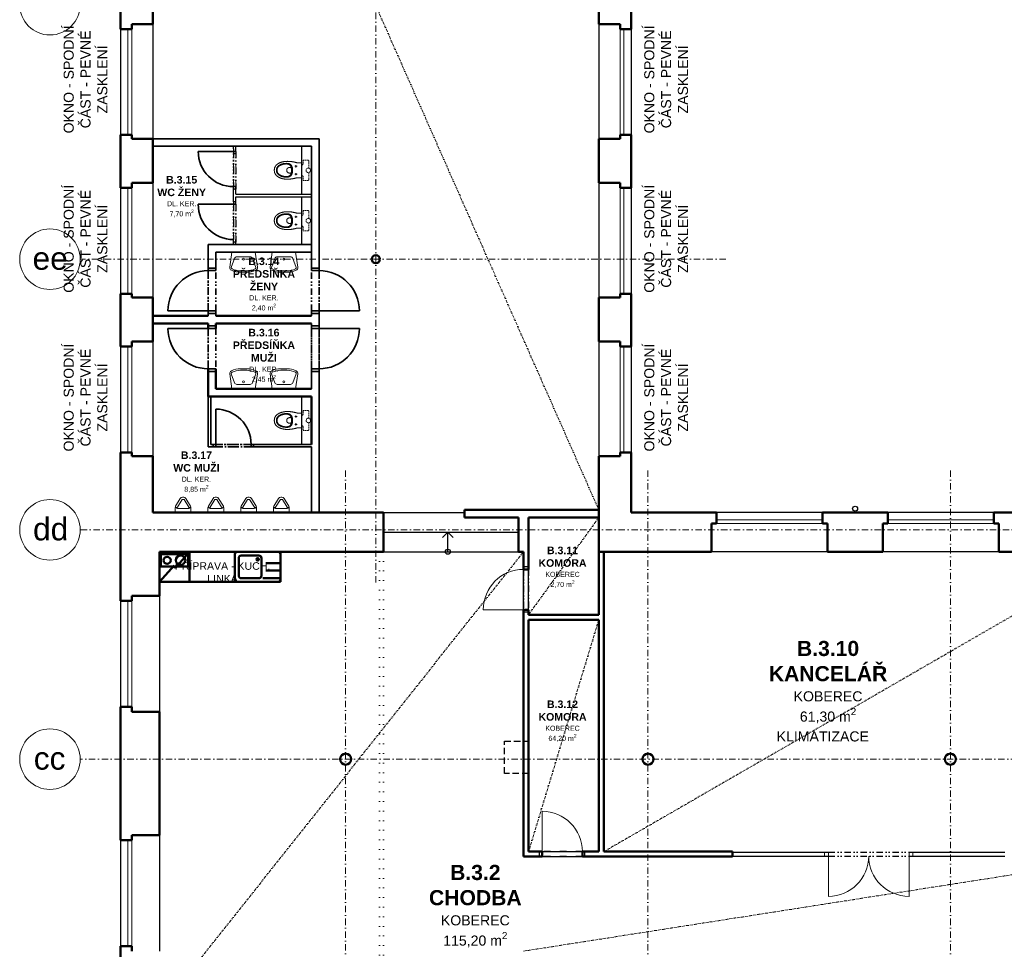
# Model space of a CAD drawing. Header units: millimetres. Extents: x 887082 to 1346431, y -219716 to -98064.
# Tile 26 of 37: x 1141862 to 1161399, y -169835 to -151388. Entities that reach past the tile are written whole.
import ezdxf

# ---------------------------------------------------------------- set-up
doc = ezdxf.new("R2010")
doc.units = ezdxf.units.MM
doc.header["$LTSCALE"] = 10
for name, pattern in [('DASHDOT', [25.4, 12.7, -6.35, 0, -6.35]), ('DASHED', [19.05, 12.7, -6.35]), ('DIVIDE', [31.75, 12.7, -6.35, 0, -6.35, 0, -6.35]), ('DIVIDE2', [15.875, 6.35, -3.175, 0, -3.175, 0, -3.175]), ('DOT', [6.35, 0, -6.35])]:
    doc.linetypes.add(name, pattern=pattern)
for name, color, linetype, lineweight in [('CKBB0_12', 84, 'Continuous', 9), ('CKDVERE_', 7, 'Continuous', 15), ('CKDVERE_NADROVINOU', 1, 'DIVIDE', 18), ('CKDVERE_PRAH', 7, 'Continuous', 25), ('CKDVERE_ZARUBNE_LISOVANE', 7, 'Continuous', 25), ('CKOKNA', 1, 'Continuous', 9), ('CKSTENY_OSY', 1, 'DASHDOT', 15), ('CKSTENY_REZ', 6, 'Continuous', 50), ('CKTEXTY_MALE', 3, 'Continuous', 25), ('CKTEXTY_STREDNI', 6, 'Continuous', 50), ('S-GRID-IDEN', 7, 'Continuous', 9), ('TP_bourané_kce', 7, 'DOT', 15), ('TP_podhledy', 1, 'DIVIDE2', 15)]:
    doc.layers.add(name, color=color, linetype=linetype, lineweight=lineweight)
doc.layers.add('CKDVERE_DORAZ', color=7, linetype='DOT', lineweight=25, plot=False)
doc.layers.add('TP_skryté_1', color=21, linetype='Continuous', lineweight=50, plot=False)
for name, color, linetype in [('CKSCHODY_PODROVINOU', 7, 'Continuous'), ('CKSCHODY_VYSTUP', 1, 'Continuous'), ('CKSTENY_NADROVINOU', 7, 'DIVIDE'), ('CKSTENY_PODROVINOU', 7, 'Continuous'), ('CKSTENY_SKRYTE', 7, 'DASHED'), ('TP_klempířské_konstrukce', 142, 'Continuous')]:
    doc.layers.add(name, color=color, linetype=linetype)
doc.styles.add('Arial_1', font='arial.ttf', dxfattribs={"height": 450})
doc.styles.add('TOP_ARIAL_CE', font='arial.ttf', dxfattribs={"height": 100})

# ---------------------------------------------------------------- blocks, each defined once
blk = doc.blocks.new('Dřezy s odkapem')
at = {"color": 0, "linetype": 'ByBlock', "lineweight": -2}
for p, q in [((-609, 375), (-875, 375)), ((-875, 225), (-609, 225)), ((-550, 75), (-875, 75))]:
    blk.add_line(p, q, dxfattribs=at)
for points in [[(-900, 50), (-900, 550, -0.414214), (-850, 600), (-50, 600, -0.414214), (0, 550), (0, 50, -0.414214), (-50, 0), (-850, 0, -0.414214)], [(-475, 525), (-125, 525, -0.414214), (-75, 475), (-75, 125, -0.414214), (-125, 75), (-475, 75, -0.414214), (-525, 125), (-525, 475, -0.414214)]]:
    blk.add_lwpolyline(points, format="xyb", close=True, dxfattribs=at)
blk.add_circle((-450, 450), 25, dxfattribs=at)
blk = doc.blocks.new('dvouplotýnkový vařič')
at = {"color": 0, "linetype": 'ByBlock', "lineweight": -2}
for p, q in [((0, 0), (0, 540)), ((0, 540), (240, 540)), ((240, 540), (240, 0)), ((240, 0), (0, 0))]:
    blk.add_line(p, q, dxfattribs=at)
for centre, radius in [((120, 392), 93.4), ((120, 124), 70.1)]:
    blk.add_circle(centre, radius, dxfattribs=at)
blk = doc.blocks.new('lednička 9 60x60')
at = {"color": 0, "linetype": 'ByBlock', "lineweight": -2}
for p, q in [((0, 0), (0, 600)), ((0, 600), (600, 600)), ((310, 275), (600, 600)), ((600, 600), (600, 0)), ((0, 0), (290, 325)), ((290, 325), (310, 275)), ((600, 0), (0, 0))]:
    blk.add_line(p, q, dxfattribs=at)
blk = doc.blocks.new('SANITEC - Závěsné klozety')
at = {"color": 0, "linetype": 'ByBlock', "lineweight": -2}
for points in [[(-142, 0), (-146, 0), (-148, -2), (-148, -5), (-147, -77), (-147, -79), (-147, -80), (-148, -82), (-148, -84), (-148, -87), (-149, -89), (-149, -92), (-150, -94), (-151, -97), (-151, -100), (-152, -103), (-153, -107), (-154, -110), (-155, -114), (-156, -118), (-157, -122), (-158, -126), (-159, -130), (-160, -134), (-161, -139), (-162, -144), (-163, -148), (-164, -153), (-165, -158), (-166, -164), (-167, -169), (-168, -174), (-169, -180), (-170, -186), (-171, -192), (-172, -198), (-173, -204), (-173, -210), (-174, -216), (-175, -223), (-175, -229), (-176, -236), (-176, -243), (-177, -249), (-177, -256), (-177, -264), (-177, -271), (-178, -278), (-177, -282), (-177, -286), (-177, -290), (-177, -295), (-177, -299), (-177, -303), (-177, -307), (-176, -311), (-176, -316), (-176, -320), (-175, -324), (-175, -329), (-174, -333), (-174, -337), (-173, -341), (-172, -346), (-172, -350), (-171, -354), (-170, -359), (-169, -363), (-168, -367), (-168, -372), (-167, -376), (-166, -380), (-165, -384), (-163, -388), (-162, -393), (-161, -397), (-160, -401), (-158, -405), (-157, -409), (-156, -413), (-154, -417), (-153, -421), (-151, -425), (-149, -429), (-148, -433), (-146, -437), (-144, -441), (-142, -445), (-141, -448), (-139, -452), (-137, -456), (-134, -459), (-132, -463), (-130, -466), (-128, -470), (-126, -473), (-123, -476), (-121, -479), (-118, -483), (-116, -486), (-113, -489), (-111, -492), (-108, -495), (-105, -498), (-102, -500), (-99, -503), (-96, -506), (-93, -508), (-90, -511), (-87, -513), (-84, -515), (-80, -517), (-77, -519), (-74, -521), (-70, -523), (-67, -525), (-63, -527), (-59, -529), (-55, -530), (-52, -532), (-48, -533), (-44, -534), (-40, -535), (-36, -536), (-31, -537), (-27, -538), (-23, -538), (-18, -539), (-14, -539), (-9, -540), (-5, -540), (0, -540), (5, -540), (9, -540), (14, -539), (18, -539), (23, -538), (27, -538), (31, -537), (36, -536), (40, -535), (44, -534), (48, -533), (52, -532), (55, -530), (59, -529), (63, -527), (67, -525), (70, -523), (74, -521), (77, -519), (80, -517), (84, -515), (87, -513), (90, -511), (93, -508), (96, -506), (99, -503), (102, -500), (105, -498), (108, -495), (111, -492), (113, -489), (116, -486), (118, -483), (121, -479), (123, -476), (126, -473), (128, -470), (130, -466), (132, -463), (134, -459), (137, -456), (139, -452), (141, -448), (142, -445), (144, -441), (146, -437), (148, -433), (149, -429), (151, -425), (153, -421), (154, -417), (156, -413), (157, -409), (158, -405), (160, -401), (161, -397), (162, -393), (163, -388), (165, -384), (166, -380), (167, -376), (168, -372), (168, -367), (169, -363), (170, -359), (171, -354), (172, -350), (172, -346), (173, -341), (174, -337), (174, -333), (175, -329), (175, -324), (176, -320), (176, -316), (176, -311), (177, -307), (177, -303), (177, -299), (177, -295), (177, -290), (177, -286), (177, -282), (178, -278), (178, -278), (177, -271), (177, -264), (177, -256), (177, -249), (176, -243), (176, -236), (175, -229), (175, -223), (174, -216), (173, -210), (173, -204), (172, -198), (171, -192), (170, -186), (169, -180), (168, -174), (167, -169), (166, -164), (165, -158), (164, -153), (163, -148), (162, -144), (161, -139), (160, -134), (159, -130), (158, -126), (157, -122), (156, -118), (155, -114), (154, -110), (153, -107), (152, -103), (151, -100), (151, -97), (150, -94), (149, -92), (149, -89), (148, -87), (148, -84), (148, -82), (147, -80), (147, -79), (147, -77), (148, -5), (148, -2), (146, 0), (142, 0), (0, 0)], [(-95, -447), (-92, -450), (-90, -454), (-87, -457), (-84, -460), (-82, -463), (-79, -466), (-76, -469), (-73, -471), (-70, -474), (-66, -476), (-63, -479), (-60, -481), (-56, -483), (-53, -485), (-49, -487), (-46, -489), (-42, -490), (-38, -492), (-34, -493), (-30, -494), (-26, -495), (-22, -496), (-18, -497), (-13, -497), (-9, -498), (-5, -498), (0, -498), (5, -498), (9, -498), (13, -497), (18, -497), (22, -496), (26, -495), (30, -494), (34, -493), (38, -492), (42, -490), (46, -489), (49, -487), (53, -485), (56, -483), (60, -481), (63, -479), (66, -476), (70, -474), (73, -471), (76, -469), (79, -466), (82, -463), (84, -460), (87, -457), (90, -454), (92, -450), (95, -447), (97, -443), (100, -440), (102, -436), (104, -433), (106, -429), (108, -425), (110, -421), (112, -417), (114, -413), (116, -409), (118, -405), (119, -401), (121, -397), (122, -392), (124, -388), (125, -384), (126, -380), (127, -375), (129, -371), (130, -366), (131, -362), (132, -357), (132, -353), (133, -348), (134, -344), (135, -339), (135, -335), (136, -330), (136, -326), (136, -321), (136, -321), (137, -318), (137, -314), (137, -310), (137, -306), (137, -302), (138, -298), (138, -295), (137, -291), (137, -287), (137, -283), (137, -280), (137, -276), (136, -272), (136, -269), (135, -265), (134, -262), (134, -258), (133, -255), (132, -252), (131, -248), (130, -245), (129, -242), (127, -239), (126, -236), (124, -232), (123, -229), (121, -227), (119, -224), (117, -221), (115, -218), (113, -216), (110, -213), (108, -210), (105, -208), (103, -206), (100, -203), (97, -201), (93, -199), (90, -197), (86, -195), (83, -193), (79, -192), (75, -190), (71, -189), (66, -187), (62, -186), (57, -185), (52, -183), (47, -182), (42, -182), (37, -181), (31, -180), (25, -180), (19, -179), (13, -179), (7, -179), (0, -179), (0, -179), (-7, -179), (-13, -179), (-19, -179), (-25, -180), (-31, -180), (-37, -181), (-42, -182), (-47, -182), (-52, -183), (-57, -185), (-62, -186), (-66, -187), (-71, -189), (-75, -190), (-79, -192), (-83, -193), (-86, -195), (-90, -197), (-93, -199), (-97, -201), (-100, -203), (-103, -206), (-105, -208), (-108, -210), (-110, -213), (-113, -216), (-115, -218), (-117, -221), (-119, -224), (-121, -227), (-123, -229), (-124, -232), (-126, -236), (-127, -239), (-129, -242), (-130, -245), (-131, -248), (-132, -252), (-133, -255), (-134, -258), (-134, -262), (-135, -265), (-136, -269), (-136, -272), (-137, -276), (-137, -280), (-137, -283), (-137, -287), (-137, -291), (-138, -295), (-138, -298), (-137, -302), (-137, -306), (-137, -310), (-137, -314), (-137, -318), (-136, -321), (-136, -321), (-136, -326), (-136, -330), (-135, -335), (-135, -339), (-134, -344), (-133, -348), (-132, -353), (-132, -357), (-131, -362), (-130, -366), (-129, -371), (-127, -375), (-126, -380), (-125, -384), (-124, -388), (-122, -392), (-121, -397), (-119, -401), (-118, -405), (-116, -409), (-114, -413), (-112, -417), (-110, -421), (-108, -425), (-106, -429), (-104, -433), (-102, -436), (-100, -440), (-97, -443)], [(-70, -106), (-70, -106), (-70, -106), (-71, -106), (-71, -106), (-71, -106), (-71, -105), (-71, -105), (-71, -105), (-71, -105), (-71, -105), (-71, -105), (-71, -105), (-71, -105), (-71, -104), (-72, -104), (-72, -104), (-72, -104), (-72, -104), (-72, -104), (-72, -104), (-72, -104), (-72, -104), (-72, -103), (-73, -103), (-73, -103), (-73, -103), (-73, -103), (-73, -103), (-73, -103), (-73, -103), (-73, -103), (-74, -103), (-74, -103), (-74, -103), (-74, -103), (-74, -102), (-74, -102), (-74, -102), (-75, -102), (-75, -102), (-75, -102), (-75, -102), (-75, -102), (-75, -102), (-75, -102), (-76, -102), (-76, -102), (-76, -102), (-76, -102), (-76, -102), (-76, -102), (-77, -102), (-77, -102), (-77, -102), (-77, -102), (-77, -102), (-77, -102), (-78, -102), (-78, -102), (-78, -102), (-78, -102), (-78, -102), (-78, -102), (-78, -102), (-79, -102), (-79, -102), (-79, -102), (-79, -102), (-79, -102), (-79, -102), (-79, -102), (-80, -102), (-80, -102), (-80, -102), (-80, -102), (-80, -102), (-80, -102), (-81, -102), (-81, -102), (-81, -102), (-81, -103), (-81, -103), (-81, -103), (-81, -103), (-81, -103), (-82, -103), (-82, -103), (-82, -103), (-82, -103), (-82, -103), (-82, -103), (-82, -103), (-83, -103), (-83, -104), (-83, -104), (-83, -104), (-83, -104), (-83, -104), (-83, -104), (-83, -104), (-83, -104), (-84, -104), (-84, -105), (-84, -105), (-84, -105), (-84, -105), (-84, -105), (-84, -105), (-84, -105), (-84, -105), (-84, -106), (-84, -106), (-85, -106), (-85, -106), (-85, -106), (-85, -106), (-85, -106), (-85, -107), (-85, -107), (-85, -107), (-85, -107), (-85, -107), (-85, -107), (-85, -107), (-85, -108), (-85, -108), (-85, -108), (-85, -108), (-85, -108), (-85, -108), (-85, -108), (-85, -109), (-85, -109), (-85, -109), (-86, -109), (-86, -109), (-86, -109), (-86, -110), (-86, -110), (-86, -110), (-86, -110), (-86, -110), (-86, -110), (-85, -110), (-85, -111), (-85, -111), (-85, -111), (-85, -111), (-85, -111), (-85, -111), (-85, -112), (-85, -112), (-85, -112), (-85, -112), (-85, -112), (-85, -112), (-85, -112), (-85, -113), (-85, -113), (-85, -113), (-85, -113), (-85, -113), (-85, -113), (-85, -113), (-85, -114), (-84, -114), (-84, -114), (-84, -114), (-84, -114), (-84, -114), (-84, -114), (-84, -114), (-84, -115), (-84, -115), (-84, -115), (-84, -115), (-83, -115), (-83, -115), (-83, -115), (-83, -115), (-83, -116), (-83, -116), (-83, -116), (-83, -116), (-83, -116), (-82, -116), (-82, -116), (-82, -116), (-82, -116), (-82, -116), (-82, -116), (-82, -117), (-82, -117), (-81, -117), (-81, -117), (-81, -117), (-81, -117), (-81, -117), (-81, -117), (-81, -117), (-80, -117), (-80, -117), (-80, -117), (-80, -117), (-80, -117), (-80, -117), (-80, -117), (-79, -117), (-79, -118), (-79, -118), (-79, -118), (-79, -118), (-79, -118), (-78, -118), (-78, -118), (-78, -118), (-78, -118), (-78, -118), (-78, -118), (-78, -118), (-77, -118), (-77, -118), (-77, -118), (-77, -118), (-77, -118), (-77, -118), (-76, -118), (-76, -118), (-76, -118), (-76, -118), (-76, -118), (-76, -117), (-76, -117), (-75, -117), (-75, -117), (-75, -117), (-75, -117), (-75, -117), (-75, -117), (-74, -117), (-74, -117), (-74, -117), (-74, -117), (-74, -117), (-74, -117), (-74, -117), (-74, -117), (-73, -117), (-73, -116), (-73, -116), (-73, -116), (-73, -116), (-73, -116), (-73, -116), (-72, -116), (-72, -116), (-72, -116), (-72, -116), (-72, -116), (-72, -115), (-72, -115), (-72, -115), (-72, -115), (-71, -115), (-71, -115), (-71, -115), (-71, -115), (-71, -114), (-71, -114), (-71, -114), (-71, -114), (-71, -114), (-71, -114), (-71, -114), (-71, -114), (-70, -113), (-70, -113), (-70, -113), (-70, -113), (-70, -113), (-70, -113), (-70, -113), (-70, -112), (-70, -112), (-70, -112), (-70, -112), (-70, -112), (-70, -112), (-70, -112), (-70, -111), (-70, -111), (-70, -111), (-70, -111), (-70, -111), (-70, -111), (-70, -111), (-70, -110), (-70, -110), (-70, -110), (-70, -110), (-70, -110), (-70, -110), (-70, -110), (-70, -109), (-70, -109), (-70, -109), (-70, -109), (-70, -109), (-70, -109), (-70, -108), (-70, -108), (-70, -108), (-70, -108), (-70, -108), (-70, -108), (-70, -108), (-70, -107), (-70, -107), (-70, -107), (-70, -107), (-70, -107), (-70, -107), (-70, -107), (-70, -106)], [(76, -118), (76, -118), (76, -118), (76, -118), (76, -118), (77, -118), (77, -118), (77, -118), (77, -118), (77, -118), (77, -118), (77, -118), (78, -118), (78, -118), (78, -118), (78, -118), (78, -118), (78, -118), (79, -118), (79, -118), (79, -118), (79, -118), (79, -118), (79, -117), (79, -117), (80, -117), (80, -117), (80, -117), (80, -117), (80, -117), (80, -117), (81, -117), (81, -117), (81, -117), (81, -117), (81, -117), (81, -117), (81, -117), (81, -117), (82, -117), (82, -116), (82, -116), (82, -116), (82, -116), (82, -116), (82, -116), (83, -116), (83, -116), (83, -116), (83, -116), (83, -116), (83, -115), (83, -115), (83, -115), (83, -115), (84, -115), (84, -115), (84, -115), (84, -115), (84, -114), (84, -114), (84, -114), (84, -114), (84, -114), (84, -114), (84, -114), (84, -114), (85, -113), (85, -113), (85, -113), (85, -113), (85, -113), (85, -113), (85, -113), (85, -112), (85, -112), (85, -112), (85, -112), (85, -112), (85, -112), (85, -112), (85, -111), (85, -111), (85, -111), (85, -111), (85, -111), (85, -111), (85, -111), (85, -110), (85, -110), (85, -110), (85, -110), (85, -110), (85, -110), (85, -110), (85, -109), (85, -109), (85, -109), (85, -109), (85, -109), (85, -109), (85, -108), (85, -108), (85, -108), (85, -108), (85, -108), (85, -108), (85, -108), (85, -107), (85, -107), (85, -107), (85, -107), (85, -107), (85, -107), (85, -107), (85, -106), (85, -106), (85, -106), (85, -106), (84, -106), (84, -106), (84, -106), (84, -105), (84, -105), (84, -105), (84, -105), (84, -105), (84, -105), (84, -105), (84, -105), (84, -104), (83, -104), (83, -104), (83, -104), (83, -104), (83, -104), (83, -104), (83, -104), (83, -104), (83, -103), (82, -103), (82, -103), (82, -103), (82, -103), (82, -103), (82, -103), (82, -103), (82, -103), (81, -103), (81, -103), (81, -103), (81, -103), (81, -102), (81, -102), (81, -102), (80, -102), (80, -102), (80, -102), (80, -102), (80, -102), (80, -102), (80, -102), (79, -102), (79, -102), (79, -102), (79, -102), (79, -102), (79, -102), (78, -102), (78, -102), (78, -102), (78, -102), (78, -102), (78, -102), (78, -102), (77, -102), (77, -102), (77, -102), (77, -102), (77, -102), (77, -102), (76, -102), (76, -102), (76, -102), (76, -102), (76, -102), (76, -102), (76, -102), (75, -102), (75, -102), (75, -102), (75, -102), (75, -102), (75, -102), (74, -102), (74, -102), (74, -102), (74, -103), (74, -103), (74, -103), (74, -103), (74, -103), (73, -103), (73, -103), (73, -103), (73, -103), (73, -103), (73, -103), (73, -103), (72, -103), (72, -104), (72, -104), (72, -104), (72, -104), (72, -104), (72, -104), (72, -104), (72, -104), (71, -104), (71, -105), (71, -105), (71, -105), (71, -105), (71, -105), (71, -105), (71, -105), (71, -105), (71, -106), (71, -106), (70, -106), (70, -106), (70, -106), (70, -106), (70, -106), (70, -107), (70, -107), (70, -107), (70, -107), (70, -107), (70, -107), (70, -107), (70, -108), (70, -108), (70, -108), (70, -108), (70, -108), (70, -108), (70, -108), (70, -109), (70, -109), (70, -109), (70, -109), (70, -109), (70, -109), (70, -110), (70, -110), (70, -110), (70, -110), (70, -110), (70, -110), (70, -110), (70, -111), (70, -111), (70, -111), (70, -111), (70, -111), (70, -111), (70, -112), (70, -112), (70, -112), (70, -112), (70, -112), (70, -112), (70, -112), (70, -113), (70, -113), (70, -113), (70, -113), (70, -113), (70, -113), (70, -113), (70, -114), (71, -114), (71, -114), (71, -114), (71, -114), (71, -114), (71, -114), (71, -114), (71, -115), (71, -115), (71, -115), (71, -115), (72, -115), (72, -115), (72, -115), (72, -115), (72, -116), (72, -116), (72, -116), (72, -116), (72, -116), (73, -116), (73, -116), (73, -116), (73, -116), (73, -116), (73, -116), (73, -117), (73, -117), (74, -117), (74, -117), (74, -117), (74, -117), (74, -117), (74, -117), (74, -117), (75, -117), (75, -117), (75, -117), (75, -117), (75, -117), (75, -117), (75, -117), (76, -117)], [(-94, -222), (-91, -220), (-88, -218), (-85, -216), (-81, -214), (-78, -212), (-74, -210), (-70, -209), (-66, -207), (-62, -206), (-57, -204), (-52, -203), (-47, -202), (-42, -201), (-37, -200), (-31, -199), (-25, -199), (-19, -198), (-13, -198), (-7, -198), (0, -198), (7, -198), (13, -198), (19, -198), (25, -199), (31, -199), (37, -200), (42, -201), (47, -202), (52, -203), (57, -204), (62, -206), (66, -207), (70, -209), (74, -210), (78, -212), (81, -214), (85, -216), (88, -218), (91, -220), (94, -222), (97, -225), (100, -227), (102, -230), (104, -232), (106, -235), (108, -238), (110, -241), (112, -244), (114, -246), (115, -250), (117, -253), (118, -256), (119, -259), (120, -262), (121, -266), (122, -269), (122, -272), (123, -276), (124, -279), (124, -283), (124, -287), (125, -290), (125, -294), (125, -298), (125, -301), (125, -305), (125, -309), (125, -313), (125, -317), (124, -320), (124, -324), (124, -329), (123, -333), (123, -337), (122, -342), (121, -346), (121, -351), (120, -355), (119, -360), (118, -364), (117, -368), (116, -373), (115, -377), (113, -381), (112, -386), (111, -390), (109, -394), (107, -398), (106, -403), (104, -407), (102, -411), (100, -415), (98, -419), (96, -423), (94, -426), (92, -430), (89, -434), (87, -437), (85, -441), (82, -444), (79, -447), (77, -450), (74, -454), (71, -456), (68, -459), (65, -462), (62, -465), (59, -467), (55, -470), (52, -472), (48, -474), (45, -476), (41, -478), (38, -479), (34, -481), (30, -482), (26, -483), (22, -484), (18, -485), (13, -486), (9, -486), (5, -486), (0, -486), (-5, -486), (-9, -486), (-13, -486), (-18, -485), (-22, -484), (-26, -483), (-30, -482), (-34, -481), (-38, -479), (-41, -478), (-45, -476), (-48, -474), (-52, -472), (-55, -470), (-59, -467), (-62, -465), (-65, -462), (-68, -459), (-71, -456), (-74, -454), (-77, -450), (-79, -447), (-82, -444), (-85, -441), (-87, -437), (-89, -434), (-92, -430), (-94, -426), (-96, -423), (-98, -419), (-100, -415), (-102, -411), (-104, -407), (-106, -403), (-107, -398), (-109, -394), (-111, -390), (-112, -386), (-113, -381), (-115, -377), (-116, -373), (-117, -368), (-118, -364), (-119, -360), (-120, -355), (-121, -351), (-121, -346), (-122, -342), (-123, -337), (-123, -333), (-124, -329), (-124, -324), (-124, -320), (-125, -317), (-125, -313), (-125, -309), (-125, -305), (-125, -301), (-125, -298), (-125, -294), (-125, -290), (-124, -287), (-124, -283), (-124, -279), (-123, -276), (-122, -272), (-122, -269), (-121, -266), (-120, -262), (-119, -259), (-118, -256), (-117, -253), (-115, -250), (-114, -246), (-112, -244), (-110, -241), (-108, -238), (-106, -235), (-104, -232), (-102, -230), (-100, -227), (-97, -225)], [(0, -197), (-7, -198), (-13, -198), (-19, -198), (-25, -199), (-31, -200), (-36, -201), (-40, -202), (-44, -203), (-48, -205), (-51, -206), (-53, -209), (-55, -211), (-56, -214), (-56, -217), (-56, -222), (-56, -228), (-56, -233), (-56, -238), (-55, -242), (-55, -247), (-54, -251), (-52, -256), (-51, -260), (-49, -264), (-48, -267), (-46, -271), (-43, -274), (-41, -277), (-38, -280), (-36, -282), (-33, -284), (-29, -286), (-26, -288), (-22, -290), (-18, -291), (-14, -292), (-10, -293), (-5, -293), (0, -293), (5, -293), (10, -293), (14, -292), (18, -291), (22, -290), (26, -288), (29, -286), (33, -284), (36, -282), (38, -279), (41, -276), (43, -273), (46, -270), (48, -266), (49, -263), (51, -259), (52, -255), (54, -251), (55, -246), (55, -242), (56, -237), (56, -232), (56, -227), (56, -222), (56, -217), (56, -214), (55, -211), (53, -209), (51, -206), (48, -205), (44, -203), (40, -202), (36, -201), (31, -200), (25, -199), (19, -198), (13, -198), (7, -198)]]:
    blk.add_lwpolyline(points, close=True, dxfattribs=at)
for points in [[(-99, -110), (-56, -110)], [(-78, -132), (-78, -88)], [(-70, -110), (-70, -110)], [(56, -110), (99, -110)], [(78, -132), (78, -88)], [(85, -110), (85, -110)], [(-178, -278), (-178, -278)], [(0, -498), (0, -498)], [(0, -540), (0, -540)]]:
    blk.add_lwpolyline(points, dxfattribs=at)
blk = doc.blocks.new('Umyvadla')
at = {"color": 0, "linetype": 'ByBlock', "lineweight": -2}
for points in [[(337, -400), (213, -400, -0.109772), (33, -360, -0.336902), (1, -299), (43, 0), (507, 0), (549, -299, -0.336902), (517, -360, -0.109772), (337, -400)], [(337, -370, 0.109772), (504, -333, 0.340178), (520, -303), (454, -123, 0.315159), (407, -90), (143, -90, 0.315159), (96, -123), (30, -303, 0.340178), (46, -333, 0.109772), (213, -370), (337, -370)]]:
    blk.add_lwpolyline(points, format="xyb", close=True, dxfattribs=at)
blk.add_circle((275, -140), 20, dxfattribs=at)
blk = doc.blocks.new('Pisoáry')
at = {"color": 0, "linetype": 'ByBlock', "lineweight": -2}
blk.add_lwpolyline([(211, 0), (-101, 0), (-101, -98, 0.131062), (-94, -124), (0, -276, 0.260841), (43, -300), (55, -300), (67, -300, 0.260841), (110, -276), (203, -124, 0.131062), (211, -98)], format="xyb", close=True, dxfattribs=at)
for points in [[(-80, -104, -0.464362), (-75, -85, -0.102113), (-42, -78), (55, -78), (151, -78, -0.102113), (184, -85, -0.464362), (190, -104)], [(-61, -81), (-61, -98, 0.138418), (-59, -103), (34, -255, 0.260841), (43, -260), (55, -260), (67, -260, 0.260841), (75, -255), (169, -103, 0.138418), (170, -98), (170, -81)]]:
    blk.add_lwpolyline(points, format="xyb", dxfattribs=at)

msp = doc.modelspace()

# ---------------------------------------------------------------- linework, layer by layer
at = {"layer": 'CKBB0_12', "color": 252, "linetype": 'DASHED', "lineweight": 15, "ltscale": 0.2}
for points in [[(1147454, -154376), (1147454, -154484), (1147479, -154484), (1147479, -154496), (1147486, -154496), (1147486, -154576), (1147584, -154576, 0.414214), (1147599, -154561), (1147599, -154420, 0.797724), (1147599, -154333, 0.48148), (1147544, -154376, 0.48148), (1147599, -154420, 0.797724), (1147599, -154333), (1147599, -154191, 0.414214), (1147584, -154176), (1147486, -154176), (1147486, -154258), (1147479, -154258), (1147479, -154268), (1147454, -154268), (1147454, -154376)], [(1147454, -155376), (1147454, -155484), (1147479, -155484), (1147479, -155496), (1147486, -155496), (1147486, -155576), (1147584, -155576, 0.414214), (1147599, -155561), (1147599, -155420, 0.797724), (1147599, -155333, 0.48148), (1147544, -155376, 0.48148), (1147599, -155420, 0.797724), (1147599, -155333), (1147599, -155191, 0.414214), (1147584, -155176), (1147486, -155176), (1147486, -155258), (1147479, -155258), (1147479, -155268), (1147454, -155268), (1147454, -155376)], [(1147454, -159341), (1147454, -159449), (1147479, -159449), (1147479, -159461), (1147486, -159461), (1147486, -159541), (1147584, -159541, 0.414214), (1147599, -159526), (1147599, -159385, 0.797724), (1147599, -159298, 0.48148), (1147544, -159341, 0.48148), (1147599, -159385, 0.797724), (1147599, -159298), (1147599, -159156, 0.414214), (1147584, -159141), (1147486, -159141), (1147486, -159223), (1147479, -159223), (1147479, -159233), (1147454, -159233), (1147454, -159341)]]:
    msp.add_lwpolyline(points, format="xyb", close=True, dxfattribs=at)
at = {"layer": 'CKDVERE_', "color": 252, "lineweight": 35}
for p, q in [((1146104, -154001), (1145404, -154001)), ((1146154, -155051), (1145404, -155051)), ((1145604, -157166), (1144804, -157166)), ((1147804, -157166), (1148604, -157166)), ((1145604, -157516), (1144804, -157516)), ((1147804, -157516), (1148604, -157516)), ((1145754, -159816), (1145754, -159116))]:
    msp.add_line(p, q, dxfattribs=at)
at = {"layer": 'CKDVERE_', "color": 252}
for p, q in [((1151859, -163096), (1151059, -163096)), ((1152227, -167896), (1152227, -167096)), ((1157834, -167984), (1157834, -167909)), ((1157909, -167984), (1157909, -167909)), ((1157909, -167984), (1157909, -168784)), ((1159509, -167984), (1159509, -167909)), ((1159509, -167984), (1159509, -168784)), ((1159584, -167984), (1159584, -167909))]:
    msp.add_line(p, q, dxfattribs=at)
at = {"layer": 'CKDVERE_', "color": 252, "lineweight": 35}
for centre, radius, start, end in [((1146104, -154001), 700, 180, 270), ((1146104, -155051), 700, 180, 270), ((1145604, -157166), 800, 90, 180), ((1147804, -157166), 800, 360, 90), ((1145604, -157516), 800, 180, 270), ((1147804, -157516), 800, 270, 0), ((1145754, -159816), 700, 0, 90)]:
    msp.add_arc(centre, radius, start, end, dxfattribs=at)
at = {"layer": 'CKDVERE_', "color": 252}
for centre, start, end in [((1151859, -163096), 90, 180), ((1152227, -167896), 0, 90), ((1157909, -167984), 270, 0), ((1159509, -167984), 180, 270)]:
    msp.add_arc(centre, 800, start, end, dxfattribs=at)
at = {"layer": 'CKDVERE_DORAZ', "color": 252}
for p, q in [((1146104, -154751), (1146104, -153951)), ((1146104, -155801), (1146104, -155001)), ((1151859, -163146), (1151859, -162246)), ((1152177, -167896), (1153077, -167896))]:
    msp.add_line(p, q, dxfattribs=at)
at = {"layer": 'CKDVERE_DORAZ', "color": 252, "lineweight": 35}
for p, q in [((1145604, -157216), (1145604, -156316)), ((1147804, -157216), (1147804, -156316)), ((1145604, -157466), (1145604, -158366)), ((1147804, -157466), (1147804, -158366)), ((1146504, -159816), (1145704, -159816))]:
    msp.add_line(p, q, dxfattribs=at)
at = {"layer": 'CKDVERE_NADROVINOU', "color": 252}
for p, q in [((1146104, -154701), (1146104, -154001)), ((1146154, -154701), (1146154, -154001)), ((1146104, -155751), (1146104, -155051)), ((1146154, -155751), (1146154, -155051))]:
    msp.add_line(p, q, dxfattribs=at)
at = {"layer": 'CKDVERE_NADROVINOU', "color": 252, "lineweight": 35}
for p, q in [((1145604, -157166), (1145604, -156366)), ((1145754, -157166), (1145754, -156366)), ((1147654, -157166), (1147654, -156366)), ((1147804, -157166), (1147804, -156366)), ((1145604, -157516), (1145604, -158316)), ((1145754, -157516), (1145754, -158316)), ((1147654, -157516), (1147654, -158316)), ((1147804, -157516), (1147804, -158316)), ((1146454, -159816), (1145754, -159816)), ((1146454, -159866), (1145754, -159866))]:
    msp.add_line(p, q, dxfattribs=at)
at = {"layer": 'CKDVERE_PRAH', "color": 252}
for p, q in [((1151859, -163096), (1151859, -162296)), ((1151959, -163096), (1151959, -162296)), ((1152227, -167896), (1153027, -167896)), ((1152227, -167996), (1153027, -167996))]:
    msp.add_line(p, q, dxfattribs=at)
at = {"layer": 'CKDVERE_ZARUBNE_LISOVANE', "color": 252}
for p, q in [((1146104, -153951), (1146104, -154001)), ((1146154, -154001), (1146154, -153951)), ((1146104, -154001), (1146154, -154001)), ((1146154, -154051), (1146104, -154051)), ((1146104, -154751), (1146104, -154701)), ((1146104, -154701), (1146154, -154701)), ((1146154, -154701), (1146154, -154751)), ((1146154, -154751), (1146104, -154751)), ((1146104, -155001), (1146104, -155051)), ((1146154, -155001), (1146104, -155001)), ((1146104, -155051), (1146154, -155051)), ((1146154, -155051), (1146154, -155001)), ((1146104, -155801), (1146104, -155751)), ((1146154, -155801), (1146104, -155801)), ((1146154, -155751), (1146154, -155801)), ((1151859, -162246), (1151859, -162296)), ((1151959, -162246), (1151859, -162246)), ((1151859, -162296), (1151959, -162296)), ((1151959, -162296), (1151959, -162246)), ((1151859, -163146), (1151859, -163096)), ((1151859, -163096), (1151959, -163096)), ((1151959, -163096), (1151959, -163146)), ((1151959, -163146), (1151859, -163146)), ((1152177, -167896), (1152227, -167896)), ((1152177, -167996), (1152177, -167896)), ((1152227, -167996), (1152177, -167996)), ((1152227, -167896), (1152227, -167996)), ((1153077, -167896), (1153027, -167896)), ((1153027, -167896), (1153027, -167996)), ((1153027, -167996), (1153077, -167996)), ((1153077, -167996), (1153077, -167896))]:
    msp.add_line(p, q, dxfattribs=at)
at = {"layer": 'CKDVERE_ZARUBNE_LISOVANE', "color": 252, "lineweight": 35}
for p, q in [((1145604, -156316), (1145604, -156366)), ((1145754, -156316), (1145604, -156316)), ((1145604, -156366), (1145754, -156366)), ((1145754, -156366), (1145754, -156316)), ((1147654, -156366), (1147654, -156316)), ((1147654, -156316), (1147804, -156316)), ((1147804, -156366), (1147654, -156366)), ((1147804, -156316), (1147804, -156366)), ((1145604, -157216), (1145604, -157166)), ((1145604, -157166), (1145754, -157166)), ((1145754, -157216), (1145604, -157216)), ((1145754, -157166), (1145754, -157216)), ((1147804, -157166), (1147654, -157166)), ((1147654, -157166), (1147654, -157216)), ((1147654, -157216), (1147804, -157216)), ((1147804, -157216), (1147804, -157166)), ((1145604, -157466), (1145604, -157516)), ((1145754, -157466), (1145604, -157466)), ((1145754, -157516), (1145754, -157466)), ((1147654, -157516), (1147654, -157466)), ((1147654, -157466), (1147804, -157466)), ((1147804, -157466), (1147804, -157516)), ((1145604, -157516), (1145754, -157516)), ((1147804, -157516), (1147654, -157516)), ((1145604, -158366), (1145604, -158316)), ((1145604, -158316), (1145754, -158316)), ((1145754, -158366), (1145604, -158366)), ((1145754, -158316), (1145754, -158366)), ((1147804, -158316), (1147654, -158316)), ((1147654, -158316), (1147654, -158366)), ((1147654, -158366), (1147804, -158366)), ((1147804, -158366), (1147804, -158316)), ((1145704, -159816), (1145754, -159816)), ((1145704, -159866), (1145704, -159816)), ((1145754, -159866), (1145704, -159866)), ((1145754, -159816), (1145754, -159866)), ((1146504, -159816), (1146454, -159816)), ((1146454, -159816), (1146454, -159866)), ((1146454, -159866), (1146504, -159866)), ((1146504, -159866), (1146504, -159816))]:
    msp.add_line(p, q, dxfattribs=at)
at = {"layer": 'CKOKNA', "color": 252}
for p, q in [((1144009, -151576), (1144009, -153676)), ((1144084, -151576), (1144084, -153676)), ((1153774, -151576), (1153774, -153676)), ((1153849, -151576), (1153849, -153676)), ((1144009, -154726), (1144009, -156826)), ((1144084, -154726), (1144084, -156826)), ((1153774, -154726), (1153774, -156826)), ((1153849, -154726), (1153849, -156826)), ((1144009, -157876), (1144009, -159976)), ((1144084, -157876), (1144084, -159976)), ((1153774, -157876), (1153774, -159976)), ((1153849, -157876), (1153849, -159976)), ((1157789, -161311), (1155689, -161311)), ((1161189, -161311), (1159089, -161311)), ((1157789, -161386), (1155689, -161386)), ((1161189, -161386), (1159089, -161386)), ((1144009, -162921), (1144009, -165021)), ((1144084, -162921), (1144084, -165021)), ((1144009, -167671), (1144009, -169771)), ((1144084, -167671), (1144084, -169771))]:
    msp.add_line(p, q, dxfattribs=at)
at = {"layer": 'CKSCHODY_PODROVINOU', "color": 252}
for p, q in [((1149079, -161166), (1150689, -161166)), ((1149079, -161556), (1151759, -161556)), ((1149079, -161946), (1151759, -161946))]:
    msp.add_line(p, q, dxfattribs=at)
at = {"layer": 'CKSCHODY_VYSTUP', "color": 252}
msp.add_line((1150359, -161946), (1150359, -161556), dxfattribs=at)
msp.add_lwpolyline([(1150253, -161663), (1150359, -161556), (1150465, -161663)], dxfattribs=at)
msp.add_circle((1150359, -161946), 50, dxfattribs=at)
at = {"layer": 'CKSTENY_NADROVINOU', "color": 252}
for p, q in [((1146104, -154001), (1146104, -154701)), ((1146154, -154001), (1146154, -154701)), ((1146104, -155051), (1146104, -155751)), ((1146154, -155051), (1146154, -155751)), ((1151859, -162296), (1151859, -163096)), ((1151959, -162296), (1151959, -163096)), ((1153027, -167896), (1152227, -167896)), ((1153027, -167996), (1152227, -167996)), ((1157909, -167909), (1159509, -167909)), ((1157909, -167984), (1159509, -167984))]:
    msp.add_line(p, q, dxfattribs=at)
at = {"layer": 'CKSTENY_NADROVINOU', "color": 252, "lineweight": 35}
for p, q in [((1145604, -157166), (1145604, -156366)), ((1145754, -157166), (1145754, -156366)), ((1147654, -157166), (1147654, -156366)), ((1147804, -157166), (1147804, -156366)), ((1145604, -157516), (1145604, -158316)), ((1145754, -157516), (1145754, -158316)), ((1147654, -158316), (1147654, -157516)), ((1147804, -158316), (1147804, -157516)), ((1145754, -159816), (1146454, -159816)), ((1145754, -159866), (1146454, -159866))]:
    msp.add_line(p, q, dxfattribs=at)
at = {"layer": 'CKSTENY_OSY', "color": 252}
msp.add_line((1148929, -162556), (1148929, -139716), dxfattribs=at)
at = {"layer": 'CKSTENY_OSY', "color": 252, "lineweight": 5}
for p, q in [((1155872, -156141), (1143062, -156141)), ((1148329, -160332), (1148329, -178828)), ((1154329, -160332), (1154329, -178808)), ((1160329, -160332), (1160329, -178808)), ((1172929, -161511), (1143062, -161511)), ((1172329, -166061), (1143062, -166061))]:
    msp.add_line(p, q, dxfattribs=at)
at = {"layer": 'CKSTENY_PODROVINOU', "color": 252}
for p, q in [((1143864, -151576), (1143864, -153676)), ((1144504, -151476), (1144504, -153751)), ((1153354, -151476), (1153354, -153751)), ((1153994, -151551), (1153994, -153676)), ((1146104, -153951), (1146104, -153901)), ((1146154, -153951), (1146154, -153901)), ((1147454, -153901), (1147454, -154851)), ((1146154, -154001), (1146104, -154001)), ((1143864, -154726), (1143864, -156826)), ((1144504, -154626), (1144504, -156901)), ((1146154, -154701), (1146104, -154701)), ((1146104, -154851), (1146104, -154701)), ((1146154, -154851), (1146154, -154701)), ((1153354, -154626), (1153354, -156901)), ((1153994, -154726), (1153994, -156826)), ((1146104, -155001), (1146104, -154851)), ((1146154, -154851), (1147654, -154851)), ((1146154, -154901), (1147654, -154901)), ((1146154, -155001), (1146154, -154901)), ((1147454, -154901), (1147454, -155851)), ((1146154, -155051), (1146104, -155051)), ((1146104, -155851), (1146104, -155751)), ((1146154, -155851), (1146154, -155751)), ((1144504, -157776), (1144504, -160051)), ((1153354, -157776), (1153354, -160051)), ((1143864, -157876), (1143864, -159976)), ((1153994, -157876), (1153994, -159976)), ((1147454, -158866), (1147454, -159816)), ((1157789, -161166), (1155689, -161166)), ((1161189, -161166), (1159089, -161166)), ((1157889, -161946), (1155589, -161946)), ((1161289, -161946), (1158989, -161946)), ((1143864, -162921), (1143864, -165021)), ((1144634, -162821), (1144634, -165121)), ((1144634, -167571), (1144634, -169871)), ((1143864, -167671), (1143864, -169771)), ((1156009, -167909), (1157909, -167909)), ((1156009, -167984), (1157909, -167984)), ((1159509, -167909), (1161409, -167909)), ((1159509, -167984), (1161409, -167984))]:
    msp.add_line(p, q, dxfattribs=at)
at = {"layer": 'CKSTENY_REZ', "color": 252}
for p, q in [((1143864, -150526), (1143864, -151576)), ((1144504, -150601), (1144504, -151476)), ((1153354, -150601), (1153354, -151476)), ((1153994, -150526), (1153994, -151576)), ((1144084, -151576), (1143864, -151576)), ((1144504, -151476), (1144084, -151476)), ((1144084, -151476), (1144084, -151576)), ((1153354, -151476), (1153774, -151476)), ((1153774, -151476), (1153774, -151576)), ((1153774, -151576), (1153994, -151576)), ((1144084, -153676), (1143864, -153676)), ((1143864, -153676), (1143864, -154726)), ((1144084, -153751), (1144084, -153676)), ((1144504, -153751), (1144084, -153751)), ((1144504, -153751), (1144504, -154626)), ((1153354, -153751), (1153774, -153751)), ((1153354, -153751), (1153354, -154626)), ((1153774, -153676), (1153994, -153676)), ((1153774, -153751), (1153774, -153676)), ((1153994, -153676), (1153994, -154726)), ((1144084, -154726), (1143864, -154726)), ((1144504, -154626), (1144084, -154626)), ((1144084, -154626), (1144084, -154726)), ((1153354, -154626), (1153774, -154626)), ((1153774, -154626), (1153774, -154726)), ((1153774, -154726), (1153994, -154726)), ((1144084, -156826), (1143864, -156826)), ((1143864, -156826), (1143864, -157876)), ((1144084, -156901), (1144084, -156826)), ((1153774, -156826), (1153994, -156826)), ((1153774, -156901), (1153774, -156826)), ((1153994, -156826), (1153994, -157876)), ((1144504, -156901), (1144084, -156901)), ((1144504, -156901), (1144504, -157776)), ((1153354, -156901), (1153774, -156901)), ((1153354, -156901), (1153354, -157776)), ((1144504, -157266), (1145604, -157266)), ((1145754, -157266), (1147654, -157266)), ((1144504, -157416), (1145604, -157416)), ((1145604, -157416), (1145604, -157516)), ((1145754, -157416), (1147654, -157416)), ((1145754, -157416), (1145754, -157516)), ((1144504, -157776), (1144084, -157776)), ((1144084, -157776), (1144084, -157876)), ((1153354, -157776), (1153774, -157776)), ((1153774, -157776), (1153774, -157876)), ((1144084, -157876), (1143864, -157876)), ((1153774, -157876), (1153994, -157876)), ((1145604, -158316), (1145604, -158866)), ((1145754, -158316), (1145754, -158716)), ((1145754, -158716), (1147654, -158716)), ((1147654, -158866), (1145604, -158866)), ((1147654, -158866), (1147654, -159816)), ((1143864, -159976), (1143864, -162921)), ((1144084, -159976), (1143864, -159976)), ((1144084, -160051), (1144084, -159976)), ((1153774, -159976), (1153994, -159976)), ((1153774, -160051), (1153774, -159976)), ((1153994, -159976), (1153994, -161166)), ((1144504, -160051), (1144084, -160051)), ((1144504, -160051), (1144504, -161166)), ((1153354, -160051), (1153354, -161946)), ((1153354, -160051), (1153774, -160051)), ((1149079, -161166), (1144504, -161166)), ((1149079, -161946), (1149079, -161166)), ((1150689, -161116), (1150689, -161266)), ((1150689, -161116), (1153354, -161116)), ((1155689, -161166), (1153994, -161166)), ((1155689, -161386), (1155689, -161166)), ((1159089, -161166), (1157789, -161166)), ((1157789, -161386), (1157789, -161166)), ((1159089, -161386), (1159089, -161166)), ((1162489, -161166), (1161189, -161166)), ((1161189, -161386), (1161189, -161166)), ((1150689, -161266), (1151759, -161266)), ((1151759, -161266), (1151759, -161946)), ((1151959, -161266), (1153354, -161266)), ((1151959, -162296), (1151959, -161266)), ((1155589, -161946), (1155589, -161386)), ((1155589, -161386), (1155689, -161386)), ((1157889, -161386), (1157789, -161386)), ((1157889, -161946), (1157889, -161386)), ((1158989, -161946), (1158989, -161386)), ((1158989, -161386), (1159089, -161386)), ((1161289, -161386), (1161189, -161386)), ((1161289, -161946), (1161289, -161386)), ((1144634, -162821), (1144634, -161946)), ((1144634, -161946), (1149079, -161946)), ((1151759, -161946), (1151859, -161946)), ((1151859, -162296), (1151859, -161946)), ((1155589, -161946), (1153354, -161946)), ((1153354, -161946), (1153354, -163196)), ((1153454, -161946), (1153454, -167896)), ((1158989, -161946), (1157889, -161946)), ((1162389, -161946), (1161289, -161946)), ((1151859, -162296), (1151959, -162296)), ((1143864, -162921), (1144084, -162921)), ((1144634, -162821), (1144084, -162821)), ((1144084, -162821), (1144084, -162921)), ((1151859, -163096), (1151959, -163096)), ((1151859, -167996), (1151859, -163096)), ((1151959, -163196), (1151959, -163096)), ((1153354, -163196), (1151959, -163196)), ((1151959, -167896), (1151959, -163296)), ((1153354, -163296), (1151959, -163296)), ((1153354, -163296), (1153354, -167896)), ((1144084, -165021), (1143864, -165021)), ((1143864, -165021), (1143864, -167671)), ((1144084, -165121), (1144084, -165021)), ((1144634, -165121), (1144084, -165121)), ((1144634, -165121), (1144634, -167571)), ((1144634, -167571), (1144084, -167571)), ((1144084, -167571), (1144084, -167671)), ((1144084, -167671), (1143864, -167671)), ((1152227, -167996), (1151859, -167996)), ((1152227, -167896), (1151959, -167896)), ((1152227, -167896), (1152227, -167996)), ((1153354, -167896), (1153027, -167896)), ((1153027, -167896), (1153027, -167996)), ((1156009, -167996), (1153027, -167996)), ((1156009, -167896), (1153454, -167896)), ((1156009, -167896), (1156009, -167996)), ((1143864, -169771), (1143864, -172421)), ((1144084, -169771), (1143864, -169771)), ((1144084, -169871), (1144084, -169771))]:
    msp.add_line(p, q, dxfattribs=at)
at = {"layer": 'CKSTENY_REZ', "color": 252, "lineweight": 35}
for p, q in [((1144504, -153751), (1147804, -153751)), ((1147804, -153751), (1147804, -156366)), ((1144504, -153901), (1147654, -153901)), ((1147654, -153901), (1147654, -156366)), ((1145604, -155851), (1147654, -155851)), ((1145604, -155851), (1145604, -156366)), ((1145754, -156001), (1147654, -156001)), ((1145754, -156001), (1145754, -156366)), ((1145604, -156366), (1145754, -156366)), ((1147654, -156366), (1147804, -156366)), ((1145604, -157166), (1145604, -157266)), ((1145604, -157166), (1145754, -157166)), ((1145754, -157166), (1145754, -157266)), ((1147654, -157166), (1147654, -157266)), ((1147654, -157166), (1147804, -157166)), ((1147804, -157166), (1147804, -157516)), ((1147654, -157416), (1147654, -157516)), ((1145754, -157516), (1145604, -157516)), ((1147654, -157516), (1147804, -157516)), ((1145754, -158316), (1145604, -158316)), ((1147654, -158316), (1147654, -158716)), ((1147654, -158316), (1147804, -158316)), ((1147804, -158316), (1147804, -161166)), ((1145604, -158866), (1145604, -159866)), ((1145654, -158866), (1145654, -159816)), ((1145754, -159866), (1145604, -159866)), ((1145754, -159816), (1145654, -159816)), ((1145754, -159816), (1145754, -159866)), ((1146454, -159816), (1146454, -159866)), ((1146454, -159816), (1146554, -159816)), ((1146454, -159866), (1146554, -159866)), ((1146504, -159816), (1147654, -159816)), ((1147654, -159866), (1146504, -159866)), ((1147654, -159866), (1147654, -161166))]:
    msp.add_line(p, q, dxfattribs=at)
at = {"layer": 'CKSTENY_REZ', "color": 252}
for centre, radius in [((1148929, -156141), 80), ((1148329, -166061), 110), ((1154329, -166061), 110), ((1160329, -166061), 110)]:
    msp.add_circle(centre, radius, dxfattribs=at)
at = {"layer": 'CKSTENY_SKRYTE', "color": 252}
msp.add_lwpolyline([(1151479, -165706), (1151959, -165706), (1151959, -166346), (1151479, -166346)], close=True, dxfattribs=at)
at = {"layer": 'S-GRID-IDEN', "color": 252}
for centre in [(1142462, -151091), (1142462, -156141), (1142462, -161511), (1142462, -166061)]:
    msp.add_circle(centre, 600, dxfattribs=at)
at = {"layer": 'TP_bourané_kce', "color": 252, "ltscale": 3}
for p, q in [((1148999, -161946), (1148999, -171046)), ((1149079, -161946), (1149079, -171046))]:
    msp.add_line(p, q, dxfattribs=at)
at = {"layer": 'TP_klempířské_konstrukce', "color": 252}
msp.add_circle((1158439, -161091), 50, dxfattribs=at)
at = {"layer": 'TP_podhledy', "color": 252}
for p, q in [((1144504, -141106), (1153354, -161116)), ((1151959, -163196), (1153354, -161266)), ((1144634, -171046), (1151859, -161946)), ((1153454, -167896), (1163759, -161946)), ((1153354, -163296), (1151959, -167896)), ((1151859, -169871), (1163859, -167996))]:
    msp.add_line(p, q, dxfattribs=at)
at = {"layer": 'TP_skryté_1', "color": 252}
for p, q in [((1144634, -162546), (1144634, -161946)), ((1144634, -161946), (1147034, -161946)), ((1147034, -162546), (1147034, -161946)), ((1144634, -162546), (1147034, -162546))]:
    msp.add_line(p, q, dxfattribs=at)

# ---------------------------------------------------------------- block references
at = {"layer": 'CKBB0_12', "color": 252, "xscale": -1}
for name, p, rotation in [('SANITEC - Závěsné klozety', (1147454, -154376), 270), ('SANITEC - Závěsné klozety', (1147454, -155376), 270), ('Umyvadla', (1146029, -158716), 180), ('Umyvadla', (1146829, -158716), 180), ('SANITEC - Závěsné klozety', (1147454, -159341), 270)]:
    msp.add_blockref(name, p, dxfattribs=dict(at, rotation=rotation))
at = {"layer": 'CKBB0_12', "color": 252}
for p in [(1146029, -156001), (1146829, -156001)]:
    msp.add_blockref('Umyvadla', p, dxfattribs=at)
at = {"layer": 'CKBB0_12', "color": 252, "rotation": 180}
for p in [(1145159, -161166), (1145809, -161166), (1146459, -161166), (1147109, -161166)]:
    msp.add_blockref('Pisoáry', p, dxfattribs=at)
at = {"layer": 'TP_skryté_1', "color": 252}
msp.add_blockref('lednička 9 60x60', (1144634, -162546), dxfattribs=at)
at = {"layer": 'TP_skryté_1', "color": 252, "xscale": -1}
for name, p, rotation in [('Dřezy s odkapem', (1146134, -162546), 359.9999999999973), ('dvouplotýnkový vařič', (1144664, -162236), 270)]:
    msp.add_blockref(name, p, dxfattribs=dict(at, rotation=rotation))

# ---------------------------------------------------------------- texts
at = {"layer": 'CKTEXTY_MALE', "color": 252, "insert": (1145887, -162354), "char_height": 150, "width": 2101.15, "attachment_point": 5, "rotation": 0, "style": 'TOP_ARIAL_CE'}
msp.add_mtext('\\A1;PŘÍPRAVA - KUCH. LINKA', dxfattribs=at)
at = {"layer": 'CKTEXTY_STREDNI', "color": 252, "attachment_point": 5, "rotation": 0, "style": 'TOP_ARIAL_CE'}
for s, insert, char_height, width in [('\\A1;{\\fArial|b1|i0|c238|p34;B.3.15\\PWC ŽENY} {\\H0.6667x;\\PDL. KER.\\P7,70 m\\H0.7x;\\S2^ ;}', (1145076, -154899), 150, 1346.36), ('\\A1;{\\fArial|b1|i0|c238|p34;\\PB.3.16\\PPŘEDSÍŇKA MUŽI} {\\H0.6667x;\\PDL. KER.\\P2,45 m\\H0.7x;\\S2^ ;}', (1146708, -157932), 150, 1296.36), ('\\A1;{\\fArial|b1|i0|c238|p34;B.3.17\\PWC MUŽI} {\\H0.6667x;\\PDL. KER.\\P8,85 m\\H0.7x;\\S2^ ;}', (1145369, -160365), 150, 1443.65), ('\\A1;{\\fArial|b1|i0|c238|p34;B.3.11\\PKOMORA} {\\H0.6667x;\\PKOBEREC\\P2,70 m\\H0.7x;\\S2^ ;}', (1152633, -162254), 150, 1346.36), ('\\A1;{\\fArial|b1|i0|c238|p34;B.3.10\\PKANCELÁŘ \\P\\fArial|b0|i0|c238|p34;\\H0.6667x;KOBEREC\\P61,30 m\\H0.7x;\\S2^ ;}', (1157902, -164534), 300, 5113.54), ('\\A1;{\\fArial|b1|i0|c238|p34;B.3.12\\PKOMORA} {\\H0.6667x;\\PKOBEREC\\P64,20 m\\H0.7x;\\S2^ ;}', (1152633, -165307), 150, 1346.36), ('\\A1;{\\fArial|b1|i0|c238|p34;B.3.2\\PCHODBA \\P\\fArial|b0|i0|c238|p34;\\H0.6667x;KOBEREC\\P115,20 m\\H0.7x;\\S2^ ;}', (1150903, -168979), 300, 5113.54)]:
    msp.add_mtext(s, dxfattribs=dict(at, insert=insert, char_height=char_height, width=width))
at = {"layer": 'CKTEXTY_STREDNI', "color": 252, "lineweight": 35, "insert": (1146708, -156642), "char_height": 150, "width": 1296.36, "attachment_point": 5, "rotation": 360, "style": 'TOP_ARIAL_CE'}
msp.add_mtext('\\A1;{\\fArial|b1|i0|c238|p34;B.3.14\\PPŘEDSÍŇKA ŽENY} {\\H0.6667x;\\PDL. KER.\\P2,40 m\\H0.7x;\\S2^ ;}', dxfattribs=at)
at = {"layer": 'S-GRID-IDEN', "color": 252, "linetype": 'Continuous', "style": 'Arial_1'}
for s, p in [('ee', (1142117, -156350)), ('dd', (1142127, -161720)), ('cc', (1142141, -166270))]:
    msp.add_text(s, height=450, dxfattribs=at).set_placement(p)
at = {"layer": 'TP_skryté_1', "color": 252, "char_height": 200, "attachment_point": 5, "style": 'TOP_ARIAL_CE'}
for s, insert, width, rotation in [('\\A1;OKNO - SPODNÍ ČÁST - PEVNÉ ZASKLENÍ', (1143169, -152573), 2451.75, 90), ('\\A1;OKNO - SPODNÍ ČÁST - PEVNÉ ZASKLENÍ', (1154690, -152573), 2451.75, 90), ('\\A1;OKNO - SPODNÍ ČÁST - PEVNÉ ZASKLENÍ', (1143169, -155736), 2451.75, 90), ('\\A1;OKNO - SPODNÍ ČÁST - PEVNÉ ZASKLENÍ', (1154690, -155736), 2451.75, 90), ('\\A1;OKNO - SPODNÍ ČÁST - PEVNÉ ZASKLENÍ', (1143169, -158886), 2451.75, 90), ('\\A1;OKNO - SPODNÍ ČÁST - PEVNÉ ZASKLENÍ', (1154690, -158886), 2451.75, 90), ('\\A1;KLIMATIZACE', (1157798, -165612), 3108.99, 0)]:
    msp.add_mtext(s, dxfattribs=dict(at, insert=insert, width=width, rotation=rotation))

doc.saveas('drawing.dxf')
